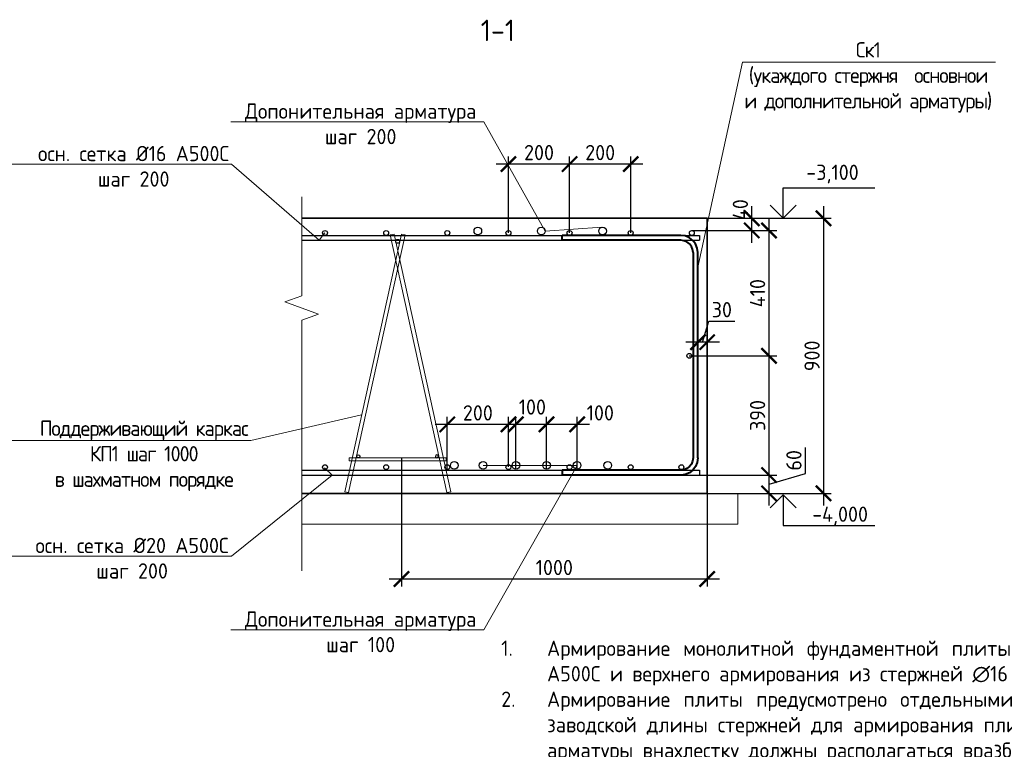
# Model space of a CAD drawing. Header units: millimetres. Extents: x -56135 to 1694203, y -446411 to -23139.
# Tile 199 of 256: x 913183 to 929287, y -128231 to -116300. Entities that reach past the tile are written whole.
import ezdxf
from ezdxf import colors
from ezdxf.entities.mleader import LeaderData, LeaderLine
from ezdxf.math import Vec2, Vec3

# ---------------------------------------------------------------- set-up
doc = ezdxf.new("R2010")
doc.units = ezdxf.units.MM
for name, color, linetype, lineweight in [('0 Фундамент', 5, 'Continuous', 30), ('A-ANNO-NOTE-2', 7, 'Continuous', 18), ('G-ANNO-DIMS', 7, 'Continuous', 9), ('G-ANNO-DIMS-1', 7, 'Continuous', 18), ('Арм_хомуты', 133, 'Continuous', 18), ('подоснова', 151, 'Continuous', 5), ('РАЗМЕРЫ', 1, 'Continuous', 9), ('Текст', 7, 'Continuous', 25), ('Узлы', 7, 'Continuous', 0)]:
    doc.layers.add(name, color=color, linetype=linetype, lineweight=lineweight)
doc.styles.add('GOST 2.304', font='CS_Gost2304.shx')
doc.styles.add('GOST-2.304_Type-B', font='GOST_Common.ttf')
doc.styles.add('ISOCPEUR', font='GOST_Common.ttf', dxfattribs={"height": 450})
doc.dimstyles.new('СПДС', dxfattribs={"dimscale": 100, "dimtxt": 2.5, "dimasz": 2.5, "dimexe": 1.25, "dimexo": 0, "dimtad": 1, "dimdec": 0, "dimtxsty": 'GOST-2.304_Type-B', "dimblk": 'ARCHTICK', "dimcen": 2.5, "dimdle": 2, "dimadec": 0, "dimazin": 2, "dimtfac": 0.75, "dimtdec": 0, "dimtmove": 1, "dimatfit": 3, "dimfxl": 1, "dimtolj": 1, "dimarcsym": 1})

# ---------------------------------------------------------------- blocks, each defined once
blk = doc.blocks.new('_None')
blk = doc.blocks.new('Высотные отметки - Вверх-711287-Разрез 3-3')
at = {"layer": '0 Фундамент'}
for p, q in [((13237, 8150), (14737, 8150)), ((13237, 7650), (13237, 8150))]:
    blk.add_line(p, q, dxfattribs=at)
at = {"layer": 'A-ANNO-NOTE-2'}
for q in [(13025, 7862), (13449, 7862)]:
    blk.add_line((13237, 7650), q, dxfattribs=at)
blk = doc.blocks.new('*U764')
at = {"color": 0, "linetype": 'ByBlock', "lineweight": -2}
for p, q in [((-392, 40), (-392, 427.5)), ((-376, 427.5), (-392, 427.5)), ((-376, 40), (-376, 427.5)), ((376, 40), (376, 427.5)), ((376, 427.5), (392, 427.5)), ((392, 40), (392, 427.5)), ((-390.1, 25.5), (-392, 40)), ((-374.6, 29.6), (-376, 40)), ((374.6, 29.6), (376, 40)), ((390.1, 25.5), (392, 40)), ((-384.5, 12), (-390.1, 25.5)), ((-375.6, 0.4), (-384.5, 12)), ((-364, -8.5), (-375.6, 0.4)), ((-370.6, 20), (-374.6, 29.6)), ((-364.3, 11.7), (-370.6, 20)), ((-356, 5.4), (-364.3, 11.7)), ((-346.4, 1.4), (-356, 5.4)), ((-336, 0), (-346.4, 1.4)), ((-336, 0), (336, 0)), ((336, 0), (346.4, 1.4)), ((346.4, 1.4), (356, 5.4)), ((356, 5.4), (364.3, 11.7)), ((364, -8.5), (375.6, 0.4)), ((364.3, 11.7), (370.6, 20)), ((370.6, 20), (374.6, 29.6)), ((375.6, 0.4), (384.5, 12)), ((384.5, 12), (390.1, 25.5)), ((-350.5, -14.1), (-364, -8.5)), ((-336, -16), (-350.5, -14.1)), ((336, -16), (-336, -16)), ((336, -16), (350.5, -14.1)), ((350.5, -14.1), (364, -8.5))]:
    blk.add_line(p, q, dxfattribs=at)
at = {"style": 'GOST 2.304', "oblique": 15, "flags": 9}
for tag, p in [('ПОЗИЦИЯ', (800.2, -185)), ('ДИАМЕТР', (800.5, -189.3)), ('КЛАСС', (800.8, -193.8)), ('ДЛИНА', (801.2, -198.5)), ('МАССА', (801.5, -203.9))]:
    blk.add_attdef(tag, p, '', height=2.5, dxfattribs=at)
blk = doc.blocks.new('_ArchTick')
at = {"color": 0, "linetype": 'ByBlock', "const_width": 0.15}
blk.add_lwpolyline([(-0.5, -0.5), (0.5, 0.5)], dxfattribs=at)
blk = doc.blocks.new('*D802')
at = {"layer": 'DEFPOINTS', "color": 0, "transparency": 16777216}
for p in [(924427, -119547), (924427, -124047), (926330, -124047)]:
    blk.add_point(p, dxfattribs=at)
at = {"layer": 'РАЗМЕРЫ', "color": 0, "lineweight": -2, "transparency": 16777216}
for p, q in [((926330, -119347), (926330, -124247)), ((924427, -119547), (926455, -119547)), ((924427, -124047), (926455, -124047))]:
    blk.add_line(p, q, dxfattribs=at)
at = {"layer": 'РАЗМЕРЫ', "color": 0, "lineweight": -2, "transparency": 16777216, "xscale": 250, "yscale": 250, "zscale": 250}
for p, rotation in [((926330, -119547), 90), ((926330, -124047), 270)]:
    blk.add_blockref('_ArchTick', p, dxfattribs=dict(at, rotation=rotation))
at = {"layer": 'РАЗМЕРЫ', "color": 0, "transparency": 16777216, "insert": (926143, -121797), "char_height": 250, "attachment_point": 5, "rotation": 90, "style": 'GOST-2.304_Type-B'}
blk.add_mtext('\\A1;900', dxfattribs=at)
blk = doc.blocks.new('*D803')
at = {"layer": 'DEFPOINTS', "color": 0, "transparency": 16777216}
for p in [(923860, -123747), (925440, -123747), (923860, -124047)]:
    blk.add_point(p, dxfattribs=at)
at = {"layer": 'РАЗМЕРЫ', "color": 0, "lineweight": -2, "transparency": 16777216}
for p, q in [((926034, -123719), (926034, -123294)), ((925440, -124247), (925440, -123547)), ((923860, -123747), (925565, -123747)), ((925440, -123897), (926034, -123719)), ((923860, -124047), (925565, -124047))]:
    blk.add_line(p, q, dxfattribs=at)
at = {"layer": 'РАЗМЕРЫ', "color": 0, "lineweight": -2, "transparency": 16777216, "xscale": 250, "yscale": 250, "zscale": 250}
for p, rotation in [((925440, -123747), 90), ((925440, -124047), 270)]:
    blk.add_blockref('_ArchTick', p, dxfattribs=dict(at, rotation=rotation))
at = {"layer": 'РАЗМЕРЫ', "color": 0, "transparency": 16777216, "insert": (925846, -123506), "char_height": 250, "attachment_point": 5, "rotation": 90, "style": 'GOST-2.304_Type-B'}
blk.add_mtext('\\A1;60', dxfattribs=at)
blk = doc.blocks.new('*D797')
at = {"layer": 'DEFPOINTS', "color": 0, "transparency": 16777216}
for p in [(922842, -119547), (925157, -119547), (924176, -119747)]:
    blk.add_point(p, dxfattribs=at)
at = {"layer": 'РАЗМЕРЫ', "color": 0, "lineweight": -2, "transparency": 16777216}
for p, q in [((925157, -119947), (925157, -119347)), ((922842, -119547), (925282, -119547)), ((924176, -119747), (925282, -119747))]:
    blk.add_line(p, q, dxfattribs=at)
at = {"layer": 'РАЗМЕРЫ', "color": 0, "lineweight": -2, "transparency": 16777216, "xscale": 250, "yscale": 250, "zscale": 250}
for p, rotation in [((925157, -119547), 90), ((925157, -119747), 270)]:
    blk.add_blockref('_ArchTick', p, dxfattribs=dict(at, rotation=rotation))
at = {"layer": 'РАЗМЕРЫ', "color": 0, "transparency": 16777216, "insert": (924970, -119406), "char_height": 250, "attachment_point": 5, "rotation": 90, "style": 'GOST-2.304_Type-B'}
blk.add_mtext('\\A1;40', dxfattribs=at)
blk = doc.blocks.new('*D804')
at = {"layer": 'DEFPOINTS', "color": 0, "transparency": 16777216}
for p in [(924276, -121573), (924276, -121632), (924427, -121632)]:
    blk.add_point(p, dxfattribs=at)
at = {"layer": 'РАЗМЕРЫ', "color": 0, "lineweight": -2, "transparency": 16777216}
for p, q in [((924351, -121573), (924454, -121230)), ((924454, -121230), (924879, -121230)), ((924627, -121573), (924076, -121573)), ((924276, -121632), (924276, -121448)), ((924427, -121632), (924427, -121448))]:
    blk.add_line(p, q, dxfattribs=at)
at = {"layer": 'РАЗМЕРЫ', "color": 0, "lineweight": -2, "transparency": 16777216, "xscale": 250, "yscale": 250, "zscale": 250, "rotation": 180}
blk.add_blockref('_ArchTick', (924276, -121573), dxfattribs=at)
at = {"layer": 'РАЗМЕРЫ', "color": 0, "lineweight": -2, "transparency": 16777216, "xscale": 250, "yscale": 250, "zscale": 250}
blk.add_blockref('_ArchTick', (924427, -121573), dxfattribs=at)
at = {"layer": 'РАЗМЕРЫ', "color": 0, "transparency": 16777216, "insert": (924667, -121042), "char_height": 250, "attachment_point": 5, "style": 'GOST-2.304_Type-B'}
blk.add_mtext('\\A1;30', dxfattribs=at)
blk = doc.blocks.new('*D798')
at = {"layer": 'DEFPOINTS', "color": 0, "transparency": 16777216}
for p in [(919428, -123472), (924427, -123472), (924427, -125446)]:
    blk.add_point(p, dxfattribs=at)
at = {"layer": 'РАЗМЕРЫ', "color": 0, "lineweight": -2, "transparency": 16777216}
for p, q in [((919428, -123472), (919428, -125571)), ((924427, -123472), (924427, -125571)), ((919228, -125446), (924627, -125446))]:
    blk.add_line(p, q, dxfattribs=at)
at = {"layer": 'РАЗМЕРЫ', "color": 0, "lineweight": -2, "transparency": 16777216, "xscale": 250, "yscale": 250, "zscale": 250, "rotation": 180}
blk.add_blockref('_ArchTick', (919428, -125446), dxfattribs=at)
at = {"layer": 'РАЗМЕРЫ', "color": 0, "lineweight": -2, "transparency": 16777216, "xscale": 250, "yscale": 250, "zscale": 250}
blk.add_blockref('_ArchTick', (924427, -125446), dxfattribs=at)
at = {"layer": 'РАЗМЕРЫ', "color": 0, "transparency": 16777216, "insert": (921927, -125259), "char_height": 250, "attachment_point": 5, "style": 'GOST-2.304_Type-B'}
blk.add_mtext('\\A1;1000', dxfattribs=at)
blk = doc.blocks.new('*D805')
at = {"layer": 'DEFPOINTS', "color": 0, "transparency": 16777216}
for p in [(922177, -118661), (922177, -119787), (923177, -119787)]:
    blk.add_point(p, dxfattribs=at)
at = {"layer": 'РАЗМЕРЫ', "color": 0, "lineweight": -2, "transparency": 16777216}
for p, q in [((923377, -118661), (921977, -118661)), ((922177, -119787), (922177, -118536)), ((923177, -119787), (923177, -118536))]:
    blk.add_line(p, q, dxfattribs=at)
at = {"layer": 'РАЗМЕРЫ', "color": 0, "lineweight": -2, "transparency": 16777216, "xscale": 250, "yscale": 250, "zscale": 250, "rotation": 180}
blk.add_blockref('_ArchTick', (922177, -118661), dxfattribs=at)
at = {"layer": 'РАЗМЕРЫ', "color": 0, "lineweight": -2, "transparency": 16777216, "xscale": 250, "yscale": 250, "zscale": 250}
blk.add_blockref('_ArchTick', (923177, -118661), dxfattribs=at)
at = {"layer": 'РАЗМЕРЫ', "color": 0, "transparency": 16777216, "insert": (922677, -118473), "char_height": 250, "attachment_point": 5, "style": 'GOST-2.304_Type-B'}
blk.add_mtext('\\A1;200', dxfattribs=at)
blk = doc.blocks.new('*D806')
at = {"layer": 'DEFPOINTS', "color": 0, "transparency": 16777216}
for p in [(921177, -118661), (921177, -119787), (922177, -119787)]:
    blk.add_point(p, dxfattribs=at)
at = {"layer": 'РАЗМЕРЫ', "color": 0, "lineweight": -2, "transparency": 16777216}
for p, q in [((922377, -118661), (920977, -118661)), ((921177, -119787), (921177, -118536)), ((922177, -119787), (922177, -118536))]:
    blk.add_line(p, q, dxfattribs=at)
at = {"layer": 'РАЗМЕРЫ', "color": 0, "lineweight": -2, "transparency": 16777216, "xscale": 250, "yscale": 250, "zscale": 250, "rotation": 180}
blk.add_blockref('_ArchTick', (921177, -118661), dxfattribs=at)
at = {"layer": 'РАЗМЕРЫ', "color": 0, "lineweight": -2, "transparency": 16777216, "xscale": 250, "yscale": 250, "zscale": 250}
blk.add_blockref('_ArchTick', (922177, -118661), dxfattribs=at)
at = {"layer": 'РАЗМЕРЫ', "color": 0, "transparency": 16777216, "insert": (921677, -118473), "char_height": 250, "attachment_point": 5, "style": 'GOST-2.304_Type-B'}
blk.add_mtext('\\A1;200', dxfattribs=at)
blk = doc.blocks.new('*D799')
at = {"layer": 'DEFPOINTS', "color": 0, "transparency": 16777216}
for p in [(921800, -122918), (921800, -123650), (922300, -123650)]:
    blk.add_point(p, dxfattribs=at)
at = {"layer": 'РАЗМЕРЫ', "color": 0, "lineweight": -2, "transparency": 16777216}
for p, q in [((921800, -123650), (921800, -122793)), ((922300, -123650), (922300, -122793)), ((922500, -122918), (921600, -122918))]:
    blk.add_line(p, q, dxfattribs=at)
at = {"layer": 'РАЗМЕРЫ', "color": 0, "lineweight": -2, "transparency": 16777216, "xscale": 250, "yscale": 250, "zscale": 250, "rotation": 180}
blk.add_blockref('_ArchTick', (921800, -122918), dxfattribs=at)
at = {"layer": 'РАЗМЕРЫ', "color": 0, "lineweight": -2, "transparency": 16777216, "xscale": 250, "yscale": 250, "zscale": 250}
blk.add_blockref('_ArchTick', (922300, -122918), dxfattribs=at)
at = {"layer": 'РАЗМЕРЫ', "color": 0, "transparency": 16777216, "insert": (922679, -122730), "char_height": 250, "attachment_point": 5, "style": 'GOST-2.304_Type-B'}
blk.add_mtext('\\A1;100', dxfattribs=at)
blk = doc.blocks.new('*D800')
at = {"layer": 'DEFPOINTS', "color": 0, "transparency": 16777216}
for p in [(921298, -122918), (921298, -123650), (921800, -123650)]:
    blk.add_point(p, dxfattribs=at)
at = {"layer": 'РАЗМЕРЫ', "color": 0, "lineweight": -2, "transparency": 16777216}
for p, q in [((921298, -123650), (921298, -122793)), ((921800, -123650), (921800, -122793)), ((922000, -122918), (921098, -122918))]:
    blk.add_line(p, q, dxfattribs=at)
at = {"layer": 'РАЗМЕРЫ', "color": 0, "lineweight": -2, "transparency": 16777216, "xscale": 250, "yscale": 250, "zscale": 250, "rotation": 180}
blk.add_blockref('_ArchTick', (921298, -122918), dxfattribs=at)
at = {"layer": 'РАЗМЕРЫ', "color": 0, "lineweight": -2, "transparency": 16777216, "xscale": 250, "yscale": 250, "zscale": 250}
blk.add_blockref('_ArchTick', (921800, -122918), dxfattribs=at)
at = {"layer": 'РАЗМЕРЫ', "color": 0, "transparency": 16777216, "insert": (921568, -122634), "char_height": 250, "attachment_point": 5, "style": 'GOST-2.304_Type-B'}
blk.add_mtext('\\A1;100', dxfattribs=at)
blk = doc.blocks.new('*D801')
at = {"layer": 'DEFPOINTS', "color": 0, "transparency": 16777216}
for p in [(920177, -122918), (921177, -123613), (920177, -123680)]:
    blk.add_point(p, dxfattribs=at)
at = {"layer": 'РАЗМЕРЫ', "color": 0, "lineweight": -2, "transparency": 16777216}
for p, q in [((920177, -123680), (920177, -122793)), ((921177, -123613), (921177, -122793)), ((921377, -122918), (919977, -122918))]:
    blk.add_line(p, q, dxfattribs=at)
at = {"layer": 'РАЗМЕРЫ', "color": 0, "lineweight": -2, "transparency": 16777216, "xscale": 250, "yscale": 250, "zscale": 250, "rotation": 180}
blk.add_blockref('_ArchTick', (920177, -122918), dxfattribs=at)
at = {"layer": 'РАЗМЕРЫ', "color": 0, "lineweight": -2, "transparency": 16777216, "xscale": 250, "yscale": 250, "zscale": 250}
blk.add_blockref('_ArchTick', (921177, -122918), dxfattribs=at)
at = {"layer": 'РАЗМЕРЫ', "color": 0, "transparency": 16777216, "insert": (920677, -122730), "char_height": 250, "attachment_point": 5, "style": 'GOST-2.304_Type-B'}
blk.add_mtext('\\A1;200', dxfattribs=at)
blk = doc.blocks.new('*U14')
at = {"color": 0, "linetype": 'ByBlock', "lineweight": -2, "ltscale": 30}
blk.add_circle((0, 0), 80, dxfattribs=at)
blk = doc.blocks.new('*U15')
at = {"color": 0, "linetype": 'ByBlock', "lineweight": -2, "ltscale": 30}
blk.add_circle((0, 0), 60, dxfattribs=at)
blk = doc.blocks.new('*U16')
at = {"color": 0, "linetype": 'ByBlock', "lineweight": -2, "ltscale": 30}
blk.add_circle((0, 0), 60, dxfattribs=at)
blk = doc.blocks.new('кп1')
at = {"color": 0, "linetype": 'ByBlock', "lineweight": -2, "ltscale": 30}
for p, q in [((96859, -45208), (95932, -49421)), ((95995, -49435), (96922, -45222)), ((96739, -45208), (96677, -45222)), ((97604, -49435), (96677, -45222)), ((96739, -45208), (97666, -49421)), ((96922, -45222), (96859, -45208)), ((96005, -48867), (97593, -48867)), ((96005, -48867), (96005, -48915)), ((97593, -48915), (96005, -48915)), ((97593, -48867), (97593, -48915)), ((95932, -49421), (95995, -49435)), ((97666, -49421), (97604, -49435))]:
    blk.add_line(p, q, dxfattribs=at)
at = {"lineweight": 30, "ltscale": 30, "yscale": 0.4, "zscale": 0.4}
for name, p, xscale in [('*U14', (96799, -45325), 0.4), ('*U15', (96155, -48842), 0.4), ('*U16', (97440, -48842), -0.4)]:
    blk.add_blockref(name, p, dxfattribs=dict(at, xscale=xscale))
blk = doc.blocks.new('*D939')
at = {"layer": 'DEFPOINTS', "color": 0, "transparency": 16777216}
for p in [(924135, -121797), (925440, -121797), (923860, -123747)]:
    blk.add_point(p, dxfattribs=at)
at = {"layer": 'РАЗМЕРЫ', "color": 0, "lineweight": -2, "transparency": 16777216}
for p, q in [((925440, -123947), (925440, -121597)), ((924135, -121797), (925565, -121797)), ((923860, -123747), (925565, -123747))]:
    blk.add_line(p, q, dxfattribs=at)
at = {"layer": 'РАЗМЕРЫ', "color": 0, "lineweight": -2, "transparency": 16777216, "xscale": 250, "yscale": 250, "zscale": 250}
for p, rotation in [((925440, -121797), 90), ((925440, -123747), 270)]:
    blk.add_blockref('_ArchTick', p, dxfattribs=dict(at, rotation=rotation))
at = {"layer": 'РАЗМЕРЫ', "color": 0, "transparency": 16777216, "insert": (925252, -122772), "char_height": 250, "attachment_point": 5, "rotation": 90, "style": 'GOST-2.304_Type-B'}
blk.add_mtext('\\A1;390', dxfattribs=at)
blk = doc.blocks.new('*D940')
at = {"layer": 'DEFPOINTS', "color": 0, "transparency": 16777216}
for p in [(924495, -119747), (925440, -119747), (924135, -121797)]:
    blk.add_point(p, dxfattribs=at)
at = {"layer": 'РАЗМЕРЫ', "color": 0, "lineweight": -2, "transparency": 16777216}
for p, q in [((925440, -121997), (925440, -119547)), ((924495, -119747), (925565, -119747)), ((924135, -121797), (925565, -121797))]:
    blk.add_line(p, q, dxfattribs=at)
at = {"layer": 'РАЗМЕРЫ', "color": 0, "lineweight": -2, "transparency": 16777216, "xscale": 250, "yscale": 250, "zscale": 250}
for p, rotation in [((925440, -119747), 90), ((925440, -121797), 270)]:
    blk.add_blockref('_ArchTick', p, dxfattribs=dict(at, rotation=rotation))
at = {"layer": 'РАЗМЕРЫ', "color": 0, "transparency": 16777216, "insert": (925252, -120772), "char_height": 250, "attachment_point": 5, "rotation": 90, "style": 'GOST-2.304_Type-B'}
blk.add_mtext('\\A1;410', dxfattribs=at)

msp = doc.modelspace()

# ---------------------------------------------------------------- linework, layer by layer
at = {"lineweight": 35}
for p, q in [((917796.5, -119547.1), (924426.5, -119547.1)), ((924426.5, -119547.1), (924426.5, -124047.1)), ((924426.5, -124047.1), (917796.5, -124047.1))]:
    msp.add_line(p, q, dxfattribs=at)
at = {"layer": 'РАЗМЕРЫ', "color": 2, "linetype": 'Continuous', "lineweight": 30}
for p, q in [((917796.5, -119827.1), (924301.5, -119827.1)), ((917796.5, -119907.1), (924301.5, -119907.1)), ((924301.5, -119827.1), (924301.5, -119907.1)), ((917796.5, -123667.1), (924301.5, -123667.1)), ((924301.5, -123667.1), (924301.5, -123747.1)), ((917796.5, -123747.1), (924301.5, -123747.1))]:
    msp.add_line(p, q, dxfattribs=at)
at = {"layer": 'РАЗМЕРЫ', "color": 7, "linetype": 'Continuous', "lineweight": 15}
for p, q in [((924426.5, -124047.1), (924926.5, -124047.1)), ((924926.5, -124047.1), (924926.5, -124547.1)), ((924926.5, -124547.1), (917796.5, -124547.1))]:
    msp.add_line(p, q, dxfattribs=at)
msp.add_lwpolyline([(917796.5, -119194.3), (917796.5, -120814.3), (917521.8, -120914.3), (918071.3, -121114.3), (917796.5, -121214.3), (917796.5, -125314.4)], dxfattribs=at)
at = {"layer": 'РАЗМЕРЫ', "color": 2, "linetype": 'Continuous', "lineweight": 30}
for centre, radius in [((918176.5, -119787.1), 40), ((919176.5, -119787.1), 40), ((920176.5, -119787.1), 40), ((920676.5, -119755.4), 62.5), ((921176.5, -119787.1), 40), ((921714.9, -119755.4), 62.5), ((922176.5, -119787.1), 40), ((922716.4, -119755.4), 62.5), ((923176.5, -119787.1), 40), ((924176.5, -119787.1), 40), ((924134.7, -121797.1), 40), ((918176.5, -123617.9), 40), ((919176.5, -123617.9), 40), ((920176.5, -123617.9), 40), ((920290.1, -123587.6), 62.5), ((920761.5, -123587.6), 62.5), ((921176.5, -123617.9), 40), ((921298.2, -123587.6), 62.5), ((921799.9, -123587.6), 62.5), ((922176.5, -123617.9), 40), ((922299.7, -123587.6), 62.5), ((922801.4, -123587.6), 62.5), ((923176.5, -123617.9), 40), ((924005.4, -123617.9), 40)]:
    msp.add_circle(centre, radius, dxfattribs=at)

# ---------------------------------------------------------------- block references
at = {"layer": 'G-ANNO-DIMS'}
msp.add_blockref('Высотные отметки - Вверх-711287-Разрез 3-3', (912432.2, -127197.1), dxfattribs=at)
at = {"layer": 'G-ANNO-DIMS', "xscale": -1, "rotation": 180}
msp.add_blockref('Высотные отметки - Вверх-711287-Разрез 3-3', (912432.2, -116420.1), dxfattribs=at)
at = {"layer": 'Арм_хомуты', "lineweight": 40, "xscale": -5, "yscale": 5, "zscale": 5, "rotation": 90}
msp.add_blockref('*U764', (924195.7, -121787.1), dxfattribs=at)
at = {"layer": 'РАЗМЕРЫ'}
msp.add_blockref('кп1', (822566.4, -74598.6), dxfattribs=at)

# ---------------------------------------------------------------- texts
at = {"layer": 'G-ANNO-DIMS-1', "char_height": 250, "width": 1150.283, "line_spacing_factor": 1.149209, "style": 'ISOCPEUR'}
for s, insert, attachment_point in [('-3,100', (926048.1, -118670.5), 1), ('-4,000', (926144.3, -124570.1), 7)]:
    msp.add_mtext(s, dxfattribs=dict(at, insert=insert, attachment_point=attachment_point))
at = {"layer": 'Текст', "insert": (921058.9, -126453.8), "char_height": 250, "width": 18388.819, "attachment_point": 1, "style": 'GOST-2.304_Type-B'}
msp.add_mtext('\\pxi-3,l3,qj,t3;1.^IАрмирование монолитной фундаментной плиты состоит из основного нижнего армирования из стержней ∅20 А500С и верхнего армирования из стержней ∅16 А500С  с шагом 200х200мм и дополнительного армирования.\\P2.^IАрмирование плиты предусмотрено отдельными стержнями заводской длины по осям Х и Y. При недостатке заводской длины стержней для армирования плиты, стыки стержней осуществлять внахлестку без сварки.  Стыки арматуры внахлестку должны располагаться вразбежку (через шаг) (см. деталь стыковки арматуры).\\P3.^IРаскладку арматуры по высоте смотреть сечение 1-1.\\P4.^IВерхнюю и нижнюю арматуру вязать вязальной проволокой через пересечение.\\P5.^IВсе арматурные стержни, для которых не указан шаг укладываются с шагом 200мм.\\P6.^IПо периметру плиты у концов основной арматуры и дополнительной устанавливать П-образные элементы (Ск1).\\P7.^IРабочие швы в перерывах бетонирования ростверка по захваткам устраиваются следующим образом: по толщине фундаментной плиты растягивается металлическая сетка с ячейкой 50*50мм, которая в свою очередь привязывается к арматурным стержням ф12 А500С (коротыши). Последние привязываются в узлах верхней и нижней сеток плиты вязальной проволокой. Коротыши служат для удержания металлической сетки от выгибания под давлением только что уложенной бетонной смеси. При возобновлении бетонирования в шов установить гидроизоляционную прокладку Пенебар.\\P8.^IПозиции отмечаные "*" устанавливаются с шагом 100мм.\\P9.^IАрмирование приямков см. лист\\P{\\T0.9;\\C0;10.^IПоддерживающий каркас  КП1 см.24-04-КЖ.2-0.1-лист13  устанавливать с шагом  1000мм  в шахматном порядке.}', dxfattribs=at)
at = {"layer": 'Узлы', "color": 80, "linetype": 'Continuous', "lineweight": 0, "style": 'GOST-2.304_Type-B'}
msp.add_text('1-1', height=350, dxfattribs=at).set_placement((920723.7, -116649.7))

# ---------------------------------------------------------------- dimensions: what is measured, and where the dimension line sits
at = {"layer": 'РАЗМЕРЫ'}
for base, p1, p2, picture, middle in [((921176.5, -118660.7), (922176.5, -119787.1), (921176.5, -119787.1), '*D806', (921676.5, -118473.2)), ((922176.5, -118660.7), (923176.5, -119787.1), (922176.5, -119787.1), '*D805', (922676.5, -118473.2)), ((924275.7, -121573.3), (924426.5, -121632.3), (924275.7, -121632.3), '*D804', (924516.8, -121042)), ((920176.5, -122917.9), (921176.5, -123612.9), (920176.5, -123680), '*D801', (920676.5, -122730.4)), ((924426.5, -125446.5), (919428.1, -123471.9), (924426.5, -123471.9), '*D798', (921927.3, -125259))]:
    dim = msp.add_linear_dim(base=base, p1=p1, p2=p2, dimstyle='СПДС', override={"dimlfac": 0.2}, dxfattribs=at)
    dim.commit()
    dim.dimension.update_dxf_attribs({"geometry": picture, "text_midpoint": middle})
dim = msp.add_linear_dim(base=(925157.4, -119547.1), p1=(924176.3, -119747.1), p2=(922841.7, -119547.1), angle=90, dimstyle='СПДС', override={"dimlfac": 0.2}, dxfattribs=at)
dim.commit()
dim.dimension.update_dxf_attribs({"geometry": '*D797', "text_midpoint": (925157.4, -119406.5), "dimtype": 160})
for base, p1, p2, picture, middle in [((926330.2, -124047.1), (924426.5, -119547.1), (924426.5, -124047.1), '*D802', (926142.7, -121797.1)), ((925439.8, -123747.1), (923859.9, -124047.1), (923859.9, -123747.1), '*D803', (925846, -123656.5))]:
    dim = msp.add_linear_dim(base=base, p1=p1, p2=p2, angle=90, dimstyle='СПДС', override={"dimlfac": 0.2}, dxfattribs=at)
    dim.commit()
    dim.dimension.update_dxf_attribs({"geometry": picture, "text_midpoint": middle})
at = {"layer": 'РАЗМЕРЫ', "color": 1}
for base, p1, p2, picture, middle in [((925439.8, -119747.1), (924134.7, -121797.1), (924495.3, -119747.1), '*D940', (925252.3, -120772.1)), ((925439.8, -121797.1), (923859.9, -123747.1), (924134.7, -121797.1), '*D939', (925252.3, -122772.1))]:
    dim = msp.add_linear_dim(base=base, p1=p1, p2=p2, angle=90, dimstyle='СПДС', override={"dimlfac": 0.2}, dxfattribs=at)
    dim.commit()
    dim.dimension.update_dxf_attribs({"geometry": picture, "text_midpoint": middle})
at = {"layer": 'РАЗМЕРЫ'}
for base, p1, p2, picture, middle in [((921298.2, -122917.9), (921799.9, -123649.7), (921298.2, -123649.7), '*D800', (921568.2, -122821.6)), ((921799.9, -122917.9), (922299.7, -123649.7), (921799.9, -123649.7), '*D799', (922679.3, -122918))]:
    dim = msp.add_linear_dim(base=base, p1=p1, p2=p2, dimstyle='СПДС', override={"dimlfac": 0.2}, dxfattribs=at)
    dim.commit()
    dim.dimension.update_dxf_attribs({"geometry": picture, "text_midpoint": middle, "dimtype": 160})

# ---------------------------------------------------------------- leaders
at = {"layer": 'подоснова', "color": 4, "ltscale": 0.3}
ml = msp.add_multileader_mtext('Standard', dxfattribs=at)
ml.set_content('{\\T0.9;Ск1 \\P(укаждого стержня  основнои и дополнительной арматуры)}', color=4, style='GOST-2.304_Type-B')
ml.set_leader_properties(color=256, linetype='ByLayer', lineweight=15)
ml.set_arrow_properties(name='NONE')
ml.build(insert=Vec2(0, 0))
ml.multileader.update_dxf_attribs({"text_left_attachment_type": 6, "text_right_attachment_type": 6, "dogleg_length": 0.1, "arrow_head_size": 18})
ctx = ml.context
ctx.base_point, ctx.char_height, ctx.arrow_head_size, ctx.landing_gap_size, ctx.plane_origin = Vec3(925005.7, -116991.9), 250, 18, 20, Vec3(927572.4, -119131.9)
ctx.left_attachment, ctx.right_attachment, ctx.text_align_type = 6, 6, 1
notes = []
notes.append((ctx, [(1, (1, 1, 0), (925005.6, -116991.9), (1, 0), 0.1, [(0, [(924275.7, -120347.8)], 0, [])])]))
ctx.mtext.insert, ctx.mtext.width, ctx.mtext.alignment, ctx.mtext.flow_direction = Vec3(927056.8, -116666.9), 4075.871, 2, 5
ml = msp.add_multileader_mtext('Standard', dxfattribs=at)
ml.set_content('{\\C2;Допонительная арматура шаг 200}', color=4, style='GOST-2.304_Type-B')
ml.set_leader_properties(color=256, linetype='ByLayer', lineweight=15)
ml.set_arrow_properties(name='NONE')
ml.build(insert=Vec2(0, 0))
ml.multileader.update_dxf_attribs({"text_left_attachment_type": 6, "text_right_attachment_type": 6, "dogleg_length": 0.1, "arrow_head_size": 18})
ctx = ml.context
ctx.base_point, ctx.char_height, ctx.arrow_head_size, ctx.landing_gap_size, ctx.plane_origin = Vec3(916746.6, -117969.5), 250, 18, 20, Vec3(924888.1, -117629.7)
ctx.left_attachment, ctx.right_attachment, ctx.text_align_type = 6, 6, 1
notes.append((ctx, [(0, (1, 1, 0), (920772.3, -117969.5), (-1, 0), 0.1, [(1, [(922702.3, -119694.5), (921777.4, -119755.4)], 0, [])])]))
ctx.mtext.insert, ctx.mtext.width, ctx.mtext.alignment, ctx.mtext.flow_direction = Vec3(918759.4, -117669.5), 4075.871, 2, 5
ml = msp.add_multileader_mtext('Standard', dxfattribs=at)
ml.set_content('{\\C2;осн. сетка %%C16 А500С \\Pшаг 200}', color=4, style='GOST-2.304_Type-B')
ml.set_leader_properties(color=256, linetype='ByLayer', lineweight=15)
ml.set_arrow_properties(name='NONE')
ml.build(insert=Vec2(0, 0))
ml.multileader.update_dxf_attribs({"text_left_attachment_type": 6, "text_right_attachment_type": 6, "dogleg_length": 0.1, "arrow_head_size": 18})
ctx = ml.context
ctx.base_point, ctx.char_height, ctx.arrow_head_size, ctx.landing_gap_size, ctx.plane_origin = Vec3(913448.7, -118663.6), 250, 18, 20, Vec3(920761.5, -117629.7)
ctx.left_attachment, ctx.right_attachment, ctx.text_align_type = 6, 6, 1
notes.append((ctx, [(0, (1, 1, 0), (916645.7, -118663.6), (-1, 0), 0.1, [(1, [(918176.5, -119787.1), (918078.7, -119907.1)], 0, [])])]))
ctx.mtext.insert, ctx.mtext.width, ctx.mtext.alignment, ctx.mtext.flow_direction = Vec3(915047.1, -118363.6), 4075.871, 2, 5
ml = msp.add_multileader_mtext('Standard', dxfattribs=at)
ml.set_content('{\\T0.9;Поддерживающий каркас \\PКП1 шаг 1000 \\Pв шахматном порядке}', color=4, style='GOST-2.304_Type-B')
ml.set_leader_properties(color=256, linetype='ByLayer', lineweight=15)
ml.set_arrow_properties(name='NONE')
ml.build(insert=Vec2(0, 0))
ml.multileader.update_dxf_attribs({"text_left_attachment_type": 6, "text_right_attachment_type": 6, "dogleg_length": 0.1, "arrow_head_size": 18})
ctx = ml.context
ctx.base_point, ctx.char_height, ctx.arrow_head_size, ctx.landing_gap_size, ctx.plane_origin = Vec3(913460.7, -123180.8), 250, 18, 20, Vec3(918727.4, -120551)
ctx.left_attachment, ctx.right_attachment, ctx.text_align_type = 6, 6, 1
notes.append((ctx, [(0, (1, 1, 0), (916963.7, -123180.8), (-1, 0), 0.1, [(1, [(918775.8, -122759.3)], 0, [])])]))
ctx.mtext.insert, ctx.mtext.width, ctx.mtext.alignment, ctx.mtext.flow_direction = Vec3(915212.1, -122855.8), 4075.871, 2, 5
ml = msp.add_multileader_mtext('Standard', dxfattribs=at)
ml.set_content('{\\C2;осн. сетка %%C20 А500С \\Pшаг 200}', color=4, style='GOST-2.304_Type-B')
ml.set_leader_properties(color=256, linetype='ByLayer', lineweight=15)
ml.set_arrow_properties(name='NONE')
ml.build(insert=Vec2(0, 0))
ml.multileader.update_dxf_attribs({"text_left_attachment_type": 6, "text_right_attachment_type": 6, "dogleg_length": 0.1, "arrow_head_size": 18})
ctx = ml.context
ctx.base_point, ctx.char_height, ctx.arrow_head_size, ctx.landing_gap_size, ctx.plane_origin = Vec3(913398.7, -125073.2), 250, 18, 20, Vec3(920761.5, -124039.3)
ctx.left_attachment, ctx.right_attachment, ctx.text_align_type = 6, 6, 1
notes.append((ctx, [(0, (1, 1, 0), (916645.7, -125073.2), (-1, 0), 0.1, [(1, [(918167.1, -123630.3), (918292.1, -123747.1)], 0, [])])]))
ctx.mtext.insert, ctx.mtext.width, ctx.mtext.alignment, ctx.mtext.flow_direction = Vec3(915022.1, -124773.2), 4075.871, 2, 5
ml = msp.add_multileader_mtext('Standard', dxfattribs=at)
ml.set_content('{\\C2;Допонительная арматура шаг 100}', color=4, style='GOST-2.304_Type-B')
ml.set_leader_properties(color=256, linetype='ByLayer', lineweight=15)
ml.set_arrow_properties(name='NONE')
ml.build(insert=Vec2(0, 0))
ml.multileader.update_dxf_attribs({"text_left_attachment_type": 6, "text_right_attachment_type": 6, "dogleg_length": 0.1, "arrow_head_size": 18})
ctx = ml.context
ctx.base_point, ctx.char_height, ctx.arrow_head_size, ctx.landing_gap_size, ctx.plane_origin = Vec3(916746.6, -126277.5), 250, 18, 20, Vec3(924888.1, -125937.8)
ctx.left_attachment, ctx.right_attachment, ctx.text_align_type = 6, 6, 1
notes.append((ctx, [(0, (1, 1, 0), (920772.3, -126277.5), (-1, 0), 0.1, [(3, [(921298.2, -123587.6), (920761.5, -123587.6), (921799.9, -123587.6), (922299.7, -123587.6)], 0, [])])]))
ctx.mtext.insert, ctx.mtext.width, ctx.mtext.alignment, ctx.mtext.flow_direction = Vec3(918759.4, -125977.5), 4075.871, 2, 5
for ctx, leaders in notes:
    for number, flags, end, landing, length, lines in leaders:
        leader = LeaderData()
        leader.index, (leader.has_last_leader_line, leader.has_dogleg_vector, leader.attachment_direction) = number, flags
        leader.last_leader_point, leader.dogleg_vector, leader.dogleg_length = Vec3(end), Vec3(landing), length
        for number, points, colour, breaks in lines:
            line = LeaderLine()
            line.index, line.vertices, line.color, line.breaks = number, Vec3.list(points), colors.encode_raw_color(colour), breaks
            leader.lines.append(line)
        ctx.leaders.append(leader)

doc.saveas('drawing.dxf')
